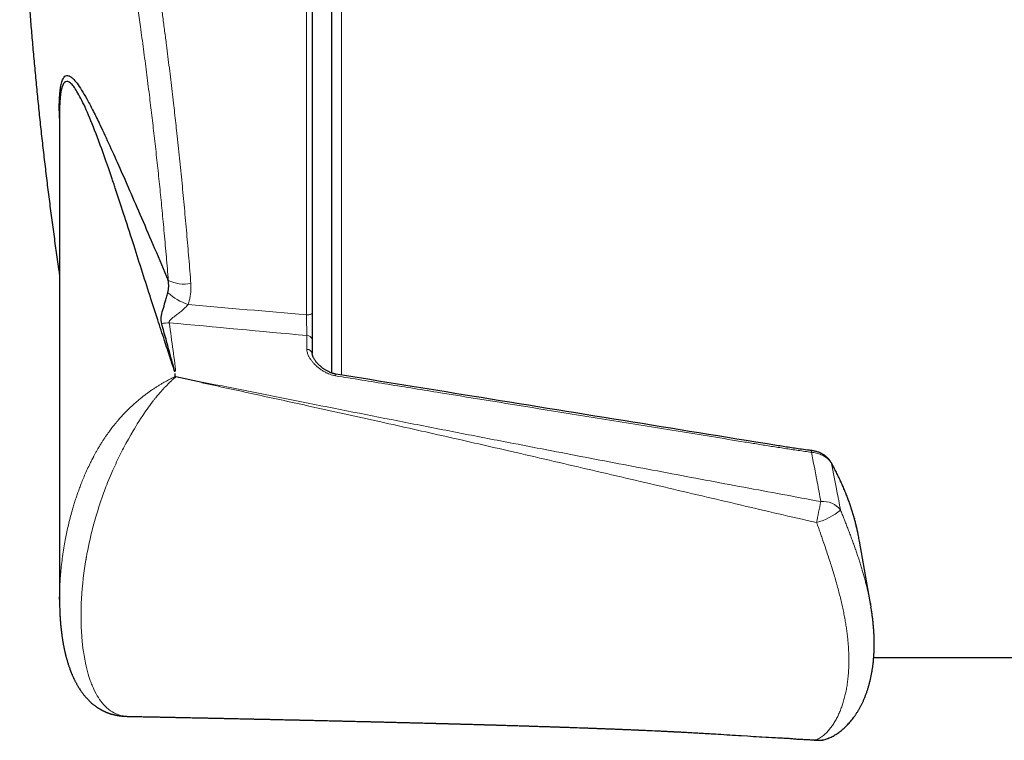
# Model space of a CAD drawing. Header units: millimetres. Extents: x 8 to 1323, y 12 to 708.
# Tile 13 of 44: x 541 to 592, y 331 to 368. Entities that reach past the tile are written whole.
import ezdxf

# ---------------------------------------------------------------- set-up
doc = ezdxf.new("R2010")
doc.units = ezdxf.units.MM

msp = doc.modelspace()

# ---------------------------------------------------------------- linework, layer by layer
at = {"color": 8, "linetype": 'Continuous', "lineweight": 0}
for p, q in [((555.864, 352.978), (555.864, 388.451)), ((557.664, 388.451), (557.664, 349.901)), ((555.89, 351.217), (555.89, 351.925))]:
    msp.add_line(p, q, dxfattribs=at)
at = {"color": 7, "linetype": 'Continuous', "lineweight": 30}
for p, q in [((556.164, 388.151), (556.164, 353.08)), ((557.164, 350.004), (557.164, 387.951)), ((543.235, 363.3), (543.235, 338.414)), ((556.164, 351.713), (556.164, 351.006)), ((556.164, 351.006), (556.164, 351.012)), ((549.157, 349.829), (549.157, 349.975)), ((550.526, 349.527), (549.18, 349.806)), ((584.74, 338.11), (584.164, 341.399)), ((543.235, 338.414), (543.237, 338.563)), ((584.894, 335.451), (780.794, 335.451)), ((546.718, 332.441), (546.721, 332.441)), ((576.811, 331.538), (576.929, 331.531)), ((582.531, 331.3), (582.534, 331.301))]:
    msp.add_line(p, q, dxfattribs=at)
at = {"color": 8, "linetype": 'Continuous', "lineweight": 0, "flags": 128}
for points in [[(556.164, 353.08), (556.161, 353.065), (556.152, 353.051), (556.137, 353.038), (556.116, 353.025), (556.091, 353.013), (556.06, 353.003), (556.026, 352.994), (555.988, 352.987), (555.948, 352.982), (555.907, 352.979), (555.864, 352.978)], [(549.18, 349.806), (549.173, 349.8), (549.164, 349.792), (549.148, 349.778), (549.127, 349.759), (549.101, 349.737), (549.07, 349.709), (549.035, 349.677), (549.01, 349.655), (548.988, 349.634), (548.966, 349.614), (548.899, 349.551), (548.834, 349.489), (548.701, 349.356), (548.64, 349.293), (548.632, 349.285), (548.624, 349.277), (548.616, 349.268), (548.608, 349.26), (548.6, 349.251), (548.592, 349.243), (548.575, 349.224), (548.552, 349.2), (548.524, 349.169), (548.48, 349.121), (548.428, 349.062), (548.367, 348.993), (548.298, 348.913), (548.23, 348.832), (548.156, 348.743), (548.136, 348.718), (548.115, 348.692), (548.094, 348.665), (548.073, 348.638), (548.051, 348.61), (548.028, 348.582), (547.882, 348.39), (547.745, 348.202), (547.615, 348.018), (547.493, 347.839), (547.379, 347.664), (547.294, 347.532), (547.213, 347.403), (547.137, 347.278), (547.065, 347.158), (546.997, 347.043), (546.879, 346.84), (546.758, 346.626), (546.634, 346.401), (546.509, 346.164), (546.459, 346.068), (546.409, 345.971), (546.358, 345.872), (546.308, 345.771), (546.258, 345.668), (546.207, 345.564), (546.157, 345.458), (546.107, 345.351), (545.963, 345.035), (545.826, 344.717), (545.696, 344.399), (545.653, 344.292), (545.611, 344.184), (545.57, 344.077), (545.53, 343.97), (545.49, 343.863), (545.452, 343.756), (545.414, 343.649), (545.331, 343.41), (545.249, 343.164), (545.169, 342.911), (545.091, 342.651), (545.056, 342.532), (545.022, 342.412), (544.989, 342.291), (544.956, 342.168), (544.924, 342.045), (544.899, 341.946), (544.876, 341.855), (544.835, 341.687), (544.794, 341.51), (544.753, 341.323), (544.711, 341.126), (544.675, 340.946), (544.639, 340.758), (544.609, 340.588), (544.605, 340.565), (544.601, 340.542), (544.597, 340.519), (544.593, 340.496), (544.589, 340.473), (544.585, 340.45), (544.55, 340.231), (544.515, 340), (544.482, 339.759), (544.451, 339.507), (544.423, 339.245), (544.398, 338.974), (544.379, 338.727), (544.363, 338.473), (544.35, 338.212), (544.344, 338.037), (544.34, 337.858), (544.338, 337.699), (544.338, 337.681), (544.338, 337.663), (544.338, 337.645), (544.338, 337.627), (544.338, 337.609), (544.338, 337.591), (544.338, 337.573), (544.338, 337.397), (544.341, 337.235), (544.345, 337.087), (544.35, 336.952), (544.356, 336.829), (544.362, 336.72), (544.368, 336.622), (544.373, 336.547), (544.378, 336.481), (544.383, 336.424), (544.387, 336.376), (544.391, 336.337), (544.394, 336.306), (544.396, 336.285), (544.396, 336.276), (544.397, 336.274), (544.397, 336.272), (544.397, 336.272), (544.397, 336.272), (544.397, 336.272), (544.397, 336.272), (544.397, 336.272), (544.397, 336.272), (544.397, 336.272), (544.414, 336.108), (544.434, 335.935), (544.459, 335.752), (544.488, 335.56), (544.523, 335.361), (544.564, 335.154), (544.596, 335.008), (544.63, 334.865), (544.666, 334.73), (544.701, 334.604), (544.737, 334.485), (544.772, 334.375), (544.808, 334.273), (544.83, 334.21), (544.853, 334.15), (544.875, 334.094), (544.896, 334.04), (544.921, 333.981), (544.952, 333.909), (545.028, 333.747), (545.106, 333.597), (545.164, 333.496), (545.223, 333.4), (545.282, 333.31), (545.343, 333.225), (545.405, 333.146), (545.514, 333.018), (545.631, 332.9), (545.758, 332.791), (545.846, 332.726), (545.939, 332.667), (545.964, 332.652), (545.989, 332.638), (546.015, 332.624), (546.041, 332.61), (546.067, 332.598), (546.094, 332.585), (546.226, 332.531), (546.358, 332.49), (546.487, 332.462), (546.613, 332.446), (546.678, 332.442), (546.718, 332.441)], [(582.725, 345.417), (582.732, 345.403), (582.739, 345.377)]]:
    msp.add_lwpolyline(points, dxfattribs=at)
at = {"color": 8, "linetype": 'Continuous', "lineweight": 0}
for centre, radius, start, end in [((549.62, 356.421), 1.865, 243.8925, 280.2981), ((550.604, 356.079), 2.681, 227.1002, 252.7351), ((548.862, 350.865), 1.712, 90.4147, 103.543), ((555.906, 351.662), 0.263, 11.2687, 93.3783), ((555.905, 350.952), 0.265, 12.9023, 93.1977), ((584.273, 345.633), 2.582, 170.9669, 172.8986), ((598.128, 339.633), 16.381, 166.5998, 170.4479), ((582.318, 342.345), 1.091, 36.403, 96.6371), ((581.04, 345.619), 3.398, 285.9505, 309.4033), ((582.151, 332.262), 1.035, 260.1275, 291.5414), ((582.023, 331.276), 0.0598, 213.7511, 261.9909)]:
    msp.add_arc(centre, radius, start, end, dxfattribs=at)
at = {"color": 7, "linetype": 'Continuous', "lineweight": 30}
msp.add_arc((582.087, 332.415), 1.2, 266.5557, 291.8825, dxfattribs=at)
at = {"color": 8, "linetype": 'Continuous', "lineweight": 0}
for centre, major_axis, ratio, start_param, end_param in [((688.628, 361.951), (311.723, -18.806), 0.059895, 4.254464, 4.276046), ((688.54, 361.247), (311.722, -19.521), 0.062137, 4.251619, 4.276728)]:
    msp.add_ellipse(centre, major_axis=major_axis, ratio=ratio, start_param=start_param, end_param=end_param, dxfattribs=at)
for points, knots in [([(543.576, 388.451), (543.576, 388.451), (543.594, 388.453), (543.631, 388.447), (543.685, 388.434), (543.744, 388.409), (543.807, 388.373), (543.873, 388.322), (543.941, 388.258), (544.009, 388.185), (544.075, 388.103), (544.139, 388.014), (544.209, 387.908), (544.284, 387.783), (544.365, 387.638), (544.446, 387.478), (544.529, 387.304), (544.613, 387.116), (544.692, 386.928), (544.766, 386.743), (544.835, 386.564), (544.908, 386.366), (544.985, 386.148), (545.067, 385.908), (545.15, 385.657), (545.23, 385.403), (545.309, 385.147), (545.385, 384.89), (545.467, 384.609), (545.553, 384.3), (545.645, 383.962), (545.737, 383.612), (545.83, 383.25), (545.923, 382.877), (546.023, 382.467), (546.128, 382.018), (546.232, 381.564), (546.327, 381.136), (546.414, 380.738), (546.501, 380.33), (546.585, 379.927), (546.667, 379.529), (546.746, 379.137), (546.835, 378.683), (546.935, 378.165), (547.046, 377.578), (547.156, 376.979), (547.265, 376.369), (547.369, 375.779), (547.466, 375.212), (547.557, 374.67), (547.647, 374.12), (547.737, 373.564), (547.826, 373.001), (547.909, 372.465), (547.987, 371.957), (548.059, 371.478), (548.14, 370.93), (548.23, 370.31), (548.328, 369.616), (548.425, 368.916), (548.52, 368.21), (548.614, 367.5), (548.701, 366.828), (548.78, 366.197), (548.854, 365.605), (548.926, 365.012), (548.996, 364.416), (549.062, 363.849), (549.124, 363.309), (549.181, 362.797), (549.242, 362.242), (549.306, 361.645), (549.374, 361.004), (549.439, 360.364), (549.503, 359.725), (549.565, 359.087), (549.625, 358.447), (549.684, 357.804), (549.742, 357.159), (549.797, 356.517), (549.851, 355.874), (549.903, 355.23), (549.936, 354.801), (549.953, 354.586)], [0, 0, 0, 0, 0.0003268, 0.0103702, 0.0204144, 0.0304578, 0.0421113, 0.0537674, 0.0654236, 0.0770771, 0.0876693, 0.0982626, 0.1088548, 0.1214892, 0.1341304, 0.146775, 0.1594197, 0.172061, 0.1846954, 0.1947921, 0.2048898, 0.2149865, 0.2266979, 0.2384119, 0.250126, 0.2618373, 0.2724797, 0.283123, 0.2937653, 0.3063672, 0.3189757, 0.3315876, 0.3441995, 0.3568081, 0.36941, 0.3845167, 0.3996235, 0.4112988, 0.4229767, 0.4346546, 0.4463298, 0.4569354, 0.467542, 0.4781475, 0.493132, 0.508125, 0.5231207, 0.5381137, 0.5530982, 0.5657916, 0.5784919, 0.5911957, 0.6038994, 0.6165997, 0.6292932, 0.6397932, 0.6502943, 0.6607943, 0.6756175, 0.6904517, 0.7052914, 0.7201311, 0.7349652, 0.7497883, 0.7619549, 0.7741261, 0.7862988, 0.79847, 0.8106366, 0.8210455, 0.8314555, 0.8418645, 0.8548614, 0.8678659, 0.8808742, 0.8938825, 0.906887, 0.9198838, 0.9331436, 0.9464075, 0.9596713, 0.9729311, 0.9864655, 1, 1, 1, 1]), ([(548.799, 354.747), (548.783, 354.944), (548.751, 355.341), (548.7, 355.941), (548.647, 356.545), (548.593, 357.153), (548.538, 357.741), (548.484, 358.306), (548.431, 358.849), (548.376, 359.394), (548.319, 359.94), (548.262, 360.489), (548.202, 361.04), (548.141, 361.59), (548.08, 362.132), (548.019, 362.665), (547.957, 363.188), (547.895, 363.711), (547.828, 364.255), (547.758, 364.819), (547.684, 365.403), (547.608, 365.986), (547.531, 366.568), (547.452, 367.147), (547.378, 367.689), (547.307, 368.194), (547.24, 368.661), (547.172, 369.127), (547.104, 369.59), (547.035, 370.051), (546.963, 370.521), (546.889, 371.002), (546.812, 371.491), (546.734, 371.976), (546.653, 372.477), (546.567, 372.993), (546.477, 373.522), (546.387, 374.045), (546.296, 374.563), (546.204, 375.074), (546.117, 375.548), (546.036, 375.985), (545.96, 376.388), (545.883, 376.785), (545.806, 377.177), (545.729, 377.564), (545.654, 377.933), (545.581, 378.285), (545.511, 378.621), (545.44, 378.951), (545.362, 379.314), (545.275, 379.707), (545.18, 380.126), (545.085, 380.536), (544.99, 380.937), (544.895, 381.327), (544.802, 381.696), (544.713, 382.045), (544.626, 382.375), (544.539, 382.695), (544.453, 383.006), (544.367, 383.308), (544.287, 383.58), (544.212, 383.825), (544.144, 384.045), (544.076, 384.259), (543.999, 384.494), (543.914, 384.745), (543.82, 385.01), (543.728, 385.261), (543.644, 385.477), (543.57, 385.66), (543.504, 385.816), (543.439, 385.963), (543.365, 386.124), (543.283, 386.292), (543.193, 386.464), (543.104, 386.619), (543.022, 386.75), (542.946, 386.859), (542.877, 386.949), (542.809, 387.028), (542.739, 387.099), (542.668, 387.161), (542.595, 387.211), (542.524, 387.246), (542.454, 387.268), (542.385, 387.275), (542.322, 387.269), (542.264, 387.252), (542.212, 387.226), (542.16, 387.191), (542.11, 387.146), (542.06, 387.091), (542.011, 387.025), (541.962, 386.948), (541.914, 386.858), (541.867, 386.758), (541.819, 386.642), (541.772, 386.509), (541.724, 386.358), (541.678, 386.193), (541.634, 386.014), (541.592, 385.822), (541.554, 385.628), (541.521, 385.437), (541.491, 385.249), (541.462, 385.053), (541.435, 384.848), (541.409, 384.634), (541.384, 384.407), (541.361, 384.166), (541.338, 383.911), (541.317, 383.646), (541.297, 383.361), (541.278, 383.054), (541.26, 382.723), (541.244, 382.381), (541.231, 382.027), (541.22, 381.662), (541.211, 381.308), (541.205, 380.969), (541.2, 380.646), (541.198, 380.315), (541.196, 379.978), (541.196, 379.633), (541.198, 379.274), (541.201, 378.901), (541.206, 378.512), (541.212, 378.116), (541.221, 377.697), (541.232, 377.253), (541.246, 376.784), (541.261, 376.306), (541.277, 375.859), (541.289, 375.567), (541.295, 375.441)], [0, 0, 0, 0, 0.008436, 0.01692, 0.025404, 0.033908, 0.042412, 0.04992, 0.057431, 0.064941, 0.07245, 0.080015, 0.087582, 0.095149, 0.102714, 0.10991, 0.117107, 0.124315, 0.131524, 0.139628, 0.147733, 0.155837, 0.163981, 0.172125, 0.180268, 0.186939, 0.19361, 0.200281, 0.206973, 0.213666, 0.220358, 0.22762, 0.234881, 0.242154, 0.249428, 0.257604, 0.265782, 0.273958, 0.282174, 0.290391, 0.298607, 0.305337, 0.312068, 0.318798, 0.32555, 0.332303, 0.339055, 0.345182, 0.351309, 0.357444, 0.363578, 0.37182, 0.380063, 0.388305, 0.396587, 0.40487, 0.413152, 0.420758, 0.428365, 0.435972, 0.443609, 0.451248, 0.458886, 0.465028, 0.47117, 0.477319, 0.483469, 0.492094, 0.500719, 0.509364, 0.51801, 0.524269, 0.530529, 0.536796, 0.543064, 0.552046, 0.561029, 0.570036, 0.579042, 0.586347, 0.593652, 0.60097, 0.608288, 0.616518, 0.624749, 0.632978, 0.641249, 0.649522, 0.657793, 0.664574, 0.671357, 0.678138, 0.684943, 0.691749, 0.698553, 0.705777, 0.713, 0.720236, 0.727472, 0.73561, 0.743749, 0.751887, 0.760066, 0.768246, 0.776425, 0.783131, 0.789838, 0.796545, 0.803274, 0.810004, 0.816733, 0.823871, 0.83101, 0.838161, 0.845312, 0.853353, 0.861396, 0.869437, 0.877519, 0.885602, 0.893683, 0.900308, 0.906934, 0.913559, 0.920207, 0.926855, 0.933502, 0.94059, 0.947678, 0.954778, 0.961878, 0.969862, 0.977846, 0.985829, 0.993851, 1, 1, 1, 1]), ([(549.953, 354.586), (549.957, 354.517), (549.964, 354.379), (549.955, 354.171), (549.93, 353.962), (549.893, 353.783), (549.851, 353.636), (549.822, 353.558), (549.808, 353.518)], [0, 0, 0, 0, 0.190135, 0.380256, 0.575105, 0.769936, 0.884812, 1, 1, 1, 1]), ([(549.808, 353.518), (549.787, 353.492), (549.744, 353.438), (549.671, 353.361), (549.593, 353.285), (549.511, 353.21), (549.424, 353.137), (549.334, 353.066), (549.242, 352.996), (549.141, 352.92), (549.052, 352.853), (548.977, 352.793), (548.932, 352.752), (548.898, 352.717), (548.875, 352.69), (548.858, 352.662), (548.847, 352.637), (548.843, 352.613), (548.844, 352.594), (548.848, 352.582), (548.85, 352.577)], [0, 0, 0, 0, 0.072785, 0.146344, 0.221792, 0.2977, 0.377279, 0.457176, 0.537907, 0.618884, 0.72532, 0.779037, 0.83305, 0.863323, 0.893845, 0.91952, 0.945749, 0.965344, 0.985492, 1, 1, 1, 1]), ([(555.89, 351.925), (555.89, 351.953), (555.889, 352.002), (555.887, 352.079), (555.886, 352.151), (555.884, 352.228), (555.882, 352.308), (555.88, 352.389), (555.878, 352.472), (555.876, 352.557), (555.874, 352.643), (555.871, 352.728), (555.869, 352.812), (555.866, 352.896), (555.865, 352.951), (555.864, 352.978)], [0, 0, 0, 0, 0.102281, 0.175579, 0.249394, 0.324833, 0.400831, 0.474375, 0.548433, 0.624105, 0.700332, 0.77393, 0.848036, 0.923742, 1, 1, 1, 1]), ([(548.85, 352.577), (548.915, 352.105), (549.01, 351.415), (549.116, 350.633), (549.162, 350.279), (549.171, 350.143), (549.174, 350.098)], [0, 0, 0, 0, 0.571754, 0.834223, 0.945919, 1, 1, 1, 1]), ([(557.357, 349.863), (557.326, 349.869), (557.25, 349.883), (557.131, 349.917), (557.003, 349.965), (556.868, 350.027), (556.727, 350.105), (556.584, 350.2), (556.451, 350.303), (556.332, 350.41), (556.224, 350.521), (556.129, 350.635), (556.047, 350.752), (555.985, 350.861), (555.942, 350.959), (555.913, 351.044), (555.894, 351.131), (555.891, 351.189), (555.89, 351.217)], [0, 0, 0, 0, 0.03825, 0.094634, 0.151238, 0.207735, 0.283617, 0.359817, 0.436127, 0.51216, 0.584668, 0.6574, 0.730063, 0.802476, 0.85182, 0.901337, 0.950771, 1, 1, 1, 1]), ([(543.237, 338.563), (543.238, 338.643), (543.24, 338.854), (543.254, 339.2), (543.279, 339.599), (543.314, 340.003), (543.36, 340.416), (543.418, 340.839), (543.484, 341.242), (543.554, 341.621), (543.627, 341.973), (543.709, 342.327), (543.799, 342.681), (543.885, 342.994), (543.967, 343.266), (544.039, 343.497), (544.116, 343.727), (544.196, 343.957), (544.281, 344.186), (544.377, 344.433), (544.488, 344.703), (544.618, 345.001), (544.749, 345.282), (544.846, 345.477), (544.899, 345.58), (544.918, 345.617), (544.937, 345.655), (544.957, 345.691), (544.991, 345.757), (545.045, 345.856), (545.12, 345.991), (545.204, 346.137), (545.296, 346.292), (545.388, 346.441), (545.455, 346.545), (545.492, 346.601), (545.505, 346.621), (545.519, 346.642), (545.533, 346.664), (545.573, 346.723), (545.637, 346.817), (545.723, 346.939), (545.804, 347.051), (545.879, 347.152), (545.948, 347.241), (546.01, 347.32), (546.069, 347.393), (546.122, 347.458), (546.165, 347.509), (546.193, 347.543), (546.211, 347.563), (546.222, 347.577), (546.229, 347.585), (546.231, 347.587), (546.232, 347.589), (546.232, 347.589), (546.233, 347.589), (546.233, 347.589), (546.233, 347.589), (546.233, 347.589), (546.282, 347.647), (546.38, 347.759), (546.528, 347.919), (546.671, 348.067), (546.81, 348.204), (546.944, 348.331), (547.086, 348.46), (547.234, 348.588), (547.383, 348.711), (547.483, 348.79), (547.536, 348.832), (547.552, 348.844), (547.568, 348.856), (547.584, 348.868), (547.6, 348.88), (547.66, 348.926), (547.764, 349.002), (547.911, 349.106), (548.055, 349.203), (548.195, 349.294), (548.335, 349.381), (548.504, 349.482), (548.703, 349.595), (548.93, 349.716), (549.081, 349.791), (549.157, 349.829)], [0, 0, 0, 0, 0.022377, 0.058756, 0.094676, 0.129921, 0.165808, 0.202253, 0.238803, 0.26798, 0.297175, 0.326156, 0.354808, 0.383147, 0.401543, 0.419828, 0.438001, 0.456055, 0.473989, 0.491782, 0.513948, 0.53713, 0.561206, 0.579507, 0.582417, 0.585337, 0.588265, 0.591203, 0.593883, 0.603621, 0.614428, 0.625808, 0.638077, 0.651184, 0.661384, 0.663025, 0.664676, 0.666337, 0.668008, 0.669944, 0.680798, 0.690715, 0.70002, 0.708407, 0.71591, 0.722555, 0.728367, 0.734486, 0.739361, 0.741555, 0.743369, 0.744652, 0.745124, 0.745314, 0.745394, 0.745429, 0.745444, 0.74545, 0.745453, 0.745455, 0.745456, 0.760609, 0.774968, 0.788583, 0.801497, 0.813746, 0.82536, 0.839762, 0.853155, 0.864132, 0.865514, 0.866884, 0.868241, 0.869585, 0.870917, 0.872237, 0.884935, 0.897258, 0.909219, 0.920829, 0.932096, 0.943816, 0.962548, 0.981123, 1, 1, 1, 1]), ([(549.157, 349.829), (549.158, 349.826), (549.158, 349.821), (549.163, 349.814), (549.17, 349.808), (549.176, 349.807), (549.18, 349.806)], [0, 0, 0, 0, 0.283799, 0.523951, 0.750907, 1, 1, 1, 1]), ([(557.378, 349.946), (557.378, 349.947), (557.377, 349.95), (557.373, 349.937), (557.367, 349.91), (557.36, 349.879), (557.357, 349.863)], [0, 0, 0, 0, 0.082521, 0.388347, 0.694174, 1, 1, 1, 1]), ([(581.71, 345.952), (581.482, 345.983), (581.026, 346.044), (580.343, 346.147), (579.661, 346.254), (578.98, 346.364), (577.391, 346.623), (573.76, 347.209), (568.568, 348.05), (563.616, 348.851), (560.04, 349.43), (558.251, 349.719), (557.357, 349.863)], [0, 0, 0, 0, 0.027975, 0.055952, 0.083933, 0.111917, 0.139897, 0.279708, 0.559328, 0.779664, 0.889832, 1, 1, 1, 1]), ([(581.973, 342.351), (581.322, 342.502), (580.018, 342.803), (578.065, 343.259), (576.112, 343.716), (574.16, 344.175), (572.208, 344.633), (570.256, 345.09), (568.304, 345.544), (565.89, 346.101), (563.013, 346.758), (559.535, 347.538), (556.269, 348.259), (553.217, 348.924), (551.416, 349.313), (550.516, 349.507)], [0, 0, 0, 0, 0.062094, 0.12419, 0.18629, 0.24839, 0.310502, 0.372615, 0.43473, 0.496847, 0.603063, 0.709281, 0.828569, 0.914284, 1, 1, 1, 1]), ([(550.533, 349.545), (552.339, 349.184), (555.893, 348.474), (560.324, 347.6), (563.824, 346.915), (566.885, 346.32), (570.382, 345.647), (574.317, 344.899), (578.253, 344.159), (580.879, 343.672), (582.192, 343.429)], [0, 0, 0, 0, 0.171391, 0.337339, 0.420314, 0.503288, 0.627464, 0.751639, 0.87582, 1, 1, 1, 1]), ([(582.192, 343.429), (582.129, 343.759), (581.969, 344.6), (581.808, 345.442), (581.71, 345.952)], [0, 0, 0, 0, 0.392821, 1, 1, 1, 1]), ([(582.739, 345.377), (582.72, 345.407), (582.684, 345.468), (582.611, 345.553), (582.528, 345.632), (582.433, 345.705), (582.328, 345.77), (582.213, 345.826), (582.091, 345.874), (581.961, 345.912), (581.833, 345.939), (581.749, 345.948), (581.71, 345.952)], [0, 0, 0, 0, 0.10096, 0.202251, 0.30322, 0.403622, 0.504336, 0.604746, 0.70735, 0.810277, 0.912882, 1, 1, 1, 1]), ([(582.739, 345.377), (582.828, 344.914), (582.981, 344.119), (583.133, 343.324), (583.197, 342.993)], [0, 0, 0, 0, 0.583182, 1, 1, 1, 1]), ([(583.909, 342.552), (583.875, 342.67), (583.806, 342.907), (583.688, 343.262), (583.559, 343.616), (583.418, 343.97), (583.265, 344.323), (583.1, 344.676), (582.926, 345.027), (582.801, 345.261), (582.739, 345.377)], [0, 0, 0, 0, 0.124272, 0.248544, 0.373123, 0.497703, 0.623149, 0.748595, 0.874297, 1, 1, 1, 1]), ([(583.197, 342.993), (583.226, 342.92), (583.285, 342.774), (583.371, 342.555), (583.457, 342.338), (583.544, 342.115), (583.632, 341.886), (583.72, 341.652), (583.806, 341.42), (583.89, 341.187), (583.971, 340.956), (584.05, 340.726), (584.126, 340.497), (584.2, 340.268), (584.271, 340.038), (584.34, 339.808), (584.405, 339.58), (584.466, 339.353), (584.524, 339.127), (584.578, 338.902), (584.628, 338.68), (584.678, 338.447), (584.706, 338.291), (584.721, 338.208)], [0, 0, 0, 0, 0.042866, 0.085763, 0.128752, 0.17177, 0.218752, 0.265733, 0.312849, 0.359965, 0.407456, 0.454948, 0.502551, 0.550155, 0.599013, 0.647871, 0.696832, 0.745794, 0.795055, 0.844316, 0.893673, 0.94303, 1, 1, 1, 1]), ([(581.973, 331.243), (582.007, 331.259), (582.074, 331.292), (582.173, 331.352), (582.271, 331.421), (582.366, 331.5), (582.46, 331.587), (582.568, 331.7), (582.687, 331.844), (582.816, 332.025), (582.938, 332.223), (583.049, 332.432), (583.148, 332.649), (583.238, 332.874), (583.319, 333.11), (583.391, 333.359), (583.454, 333.618), (583.508, 333.887), (583.552, 334.167), (583.587, 334.472), (583.612, 334.801), (583.625, 335.156), (583.623, 335.521), (583.609, 335.857), (583.588, 336.158), (583.563, 336.422), (583.532, 336.691), (583.494, 336.965), (583.451, 337.242), (583.4, 337.527), (583.343, 337.819), (583.279, 338.118), (583.208, 338.422), (583.132, 338.73), (583.049, 339.042), (582.961, 339.36), (582.866, 339.685), (582.765, 340.016), (582.66, 340.351), (582.549, 340.692), (582.434, 341.036), (582.328, 341.347), (582.231, 341.624), (582.147, 341.865), (582.061, 342.107), (582.003, 342.27), (581.973, 342.351)], [0, 0, 0, 0, 0.017859, 0.035723, 0.053583, 0.071594, 0.08961, 0.107621, 0.135283, 0.162945, 0.190795, 0.218645, 0.244441, 0.270238, 0.296335, 0.322447, 0.34856, 0.374658, 0.401067, 0.427476, 0.457776, 0.488075, 0.518552, 0.549029, 0.569721, 0.590416, 0.611108, 0.63193, 0.652756, 0.673579, 0.695158, 0.716741, 0.738319, 0.760062, 0.781808, 0.80355, 0.825861, 0.848179, 0.87049, 0.893037, 0.915591, 0.938137, 0.953581, 0.969025, 0.984512, 1, 1, 1, 1]), ([(584.099, 341.742), (584.084, 341.813), (584.051, 341.976), (583.988, 342.245), (583.936, 342.446), (583.909, 342.552)], [0, 0, 0, 0, 0.266186, 0.611654, 1, 1, 1, 1]), ([(576.929, 331.531), (577.675, 331.485), (579.355, 331.38), (581.037, 331.292), (581.973, 331.243)], [0, 0, 0, 0, 0.443604, 1, 1, 1, 1])]:
    msp.add_open_spline(points, degree=3, knots=knots, dxfattribs=at)
at = {"color": 7, "linetype": 'Continuous', "lineweight": 30}
for points, knots in [([(541.334, 374.559), (541.335, 374.528), (541.351, 374.177), (541.386, 373.506), (541.439, 372.546), (541.496, 371.587), (541.559, 370.627), (541.626, 369.668), (541.697, 368.709), (541.774, 367.751), (541.854, 366.793), (541.94, 365.835), (542.03, 364.877), (542.125, 363.921), (542.225, 362.964), (542.329, 362.008), (542.437, 361.053), (542.551, 360.098), (542.669, 359.143), (542.792, 358.189), (542.919, 357.236), (543.051, 356.283), (543.156, 355.542), (543.219, 355.119), (543.235, 355.013)], [0, 0, 0, 0, 0.004712, 0.053645, 0.10258, 0.151516, 0.200454, 0.249392, 0.298332, 0.347274, 0.396216, 0.44516, 0.494105, 0.543051, 0.591998, 0.640946, 0.689896, 0.738846, 0.787798, 0.83675, 0.885704, 0.934658, 0.983614, 1, 1, 1, 1]), ([(543.235, 363.042), (543.23, 363.183), (543.209, 363.772), (543.258, 364.495), (543.359, 364.969), (543.47, 365.156), (543.56, 365.226), (543.666, 365.235), (543.786, 365.185), (543.94, 365.061), (544.132, 364.838), (544.369, 364.487), (544.635, 364.03), (544.932, 363.466), (545.451, 362.41), (546.257, 360.648), (547.428, 357.954), (548.332, 355.839), (548.799, 354.747)], [0, 0, 0, 0, 0.01705, 0.07078, 0.127434, 0.151889, 0.177661, 0.204927, 0.233833, 0.264505, 0.308274, 0.354585, 0.403632, 0.455578, 0.510562, 0.663383, 0.826105, 1, 1, 1, 1]), ([(549.138, 350.068), (549.058, 350.305), (548.877, 350.843), (548.585, 351.733), (548.239, 352.795), (547.844, 354.017), (547.421, 355.335), (546.971, 356.748), (546.531, 358.113), (546.212, 359.087), (546.025, 359.646), (545.948, 359.877), (545.874, 360.096), (545.803, 360.304), (545.736, 360.5), (545.672, 360.684), (545.434, 361.363), (545.048, 362.414), (544.554, 363.613), (544.138, 364.43), (543.803, 364.888), (543.541, 364.971), (543.36, 364.714), (543.28, 364.291), (543.252, 363.927), (543.242, 363.744), (543.238, 363.546), (543.234, 363.405), (543.236, 363.313), (543.236, 363.3)], [0, 0, 0, 0, 0.029362, 0.066642, 0.111834, 0.164943, 0.225994, 0.288043, 0.359445, 0.421099, 0.4336, 0.445609, 0.457126, 0.468149, 0.478679, 0.488715, 0.498256, 0.590769, 0.673158, 0.746086, 0.810292, 0.867061, 0.917295, 0.961165, 0.971129, 0.9807, 0.989841, 0.998559, 1, 1, 1, 1]), ([(548.779, 354.115), (548.799, 354.219), (548.838, 354.429), (548.812, 354.64), (548.799, 354.746)], [0, 0, 0, 0, 0.500072, 1, 1, 1, 1]), ([(548.461, 352.53), (548.447, 352.638), (548.419, 352.857), (548.518, 353.228), (548.621, 353.572), (548.712, 353.874), (548.756, 354.034), (548.779, 354.115)], [0, 0, 0, 0, 0.240731, 0.487299, 0.738219, 0.866881, 1, 1, 1, 1]), ([(556.164, 353.08), (556.164, 353.045), (556.164, 352.976), (556.164, 352.869), (556.164, 352.759), (556.164, 352.648), (556.164, 352.538), (556.164, 352.428), (556.164, 352.319), (556.164, 352.213), (556.164, 352.11), (556.164, 352.011), (556.164, 351.916), (556.164, 351.814), (556.164, 351.75), (556.164, 351.713)], [0, 0, 0, 0, 0.073776, 0.147553, 0.223469, 0.299385, 0.373162, 0.44694, 0.52287, 0.5988, 0.672414, 0.746028, 0.8218, 0.897572, 1, 1, 1, 1]), ([(549.138, 350.068), (549.031, 350.463), (548.808, 351.292), (548.58, 352.104), (548.461, 352.53)], [0, 0, 0, 0, 0.4765019, 1, 1, 1, 1]), ([(557.379, 349.948), (557.376, 349.949), (557.355, 349.952), (557.316, 349.96), (557.261, 349.973), (557.205, 349.99), (557.146, 350.01), (557.085, 350.034), (557.022, 350.063), (556.958, 350.095), (556.893, 350.131), (556.827, 350.171), (556.76, 350.215), (556.695, 350.262), (556.63, 350.313), (556.567, 350.368), (556.505, 350.425), (556.448, 350.483), (556.395, 350.54), (556.349, 350.596), (556.308, 350.651), (556.273, 350.705), (556.242, 350.758), (556.22, 350.801), (556.205, 350.836), (556.195, 350.859), (556.185, 350.887), (556.176, 350.922), (556.168, 350.965), (556.165, 350.995), (556.164, 351.01), (556.164, 351.012)], [0, 0, 0, 0, 0.00395, 0.03024, 0.056009, 0.084091, 0.114174, 0.146466, 0.180721, 0.21693, 0.255115, 0.295228, 0.337322, 0.381305, 0.426078, 0.472381, 0.520462, 0.568536, 0.614289, 0.658578, 0.701546, 0.743363, 0.784234, 0.824404, 0.846374, 0.865205, 0.883664, 0.919764, 0.957111, 0.996633, 1, 1, 1, 1]), ([(581.722, 346.037), (581.683, 346.042), (581.511, 346.064), (581.219, 346.104), (580.856, 346.154), (580.511, 346.206), (580.172, 346.26), (574.774, 347.136), (567.177, 348.364), (559.693, 349.574), (557.379, 349.948)], [0, 0, 0, 0, 0.004763, 0.021164, 0.035838, 0.049277, 0.0636, 0.077568, 0.714703, 1, 1, 1, 1]), ([(582.724, 345.417), (582.723, 345.419), (582.712, 345.441), (582.687, 345.48), (582.65, 345.534), (582.608, 345.587), (582.562, 345.637), (582.512, 345.686), (582.459, 345.732), (582.403, 345.776), (582.343, 345.816), (582.281, 345.854), (582.217, 345.888), (582.15, 345.92), (582.08, 345.949), (582.008, 345.974), (581.934, 345.996), (581.859, 346.014), (581.788, 346.029), (581.742, 346.035), (581.722, 346.038)], [0, 0, 0, 0, 0.007919, 0.064328, 0.121526, 0.179419, 0.237873, 0.296734, 0.355834, 0.414987, 0.474043, 0.532869, 0.591342, 0.650691, 0.710446, 0.770548, 0.830931, 0.891522, 0.952243, 1, 1, 1, 1]), ([(583.906, 342.564), (583.902, 342.579), (583.878, 342.666), (583.83, 342.826), (583.762, 343.044), (583.689, 343.262), (583.611, 343.481), (583.528, 343.701), (583.44, 343.922), (583.347, 344.143), (583.25, 344.365), (583.147, 344.588), (583.038, 344.814), (582.924, 345.041), (582.819, 345.243), (582.752, 345.368), (582.726, 345.416)], [0, 0, 0, 0, 0.015277, 0.09037, 0.165789, 0.241566, 0.317732, 0.39432, 0.471361, 0.548887, 0.626932, 0.705537, 0.784796, 0.866252, 0.948297, 1, 1, 1, 1]), ([(583.905, 342.564), (583.906, 342.562), (583.908, 342.558), (583.909, 342.553), (583.909, 342.552)], [0, 0, 0, 0, 0.55888, 1, 1, 1, 1]), ([(584.099, 341.745), (584.097, 341.753), (584.082, 341.829), (584.051, 341.971), (584.005, 342.173), (583.957, 342.37), (583.923, 342.501), (583.906, 342.563)], [0, 0, 0, 0, 0.031324, 0.280015, 0.527896, 0.774678, 1, 1, 1, 1]), ([(584.164, 341.399), (584.164, 341.401), (584.149, 341.493), (584.127, 341.608), (584.103, 341.721), (584.099, 341.742)], [0, 0, 0, 0, 0.0201268, 0.8167159, 1, 1, 1, 1]), ([(543.236, 338.563), (543.236, 338.542), (543.235, 338.497), (543.235, 338.427), (543.235, 338.354), (543.236, 338.282), (543.237, 338.19), (543.239, 338.083), (543.242, 337.959), (543.245, 337.849), (543.249, 337.751), (543.254, 337.663), (543.258, 337.577), (543.263, 337.494), (543.268, 337.415), (543.274, 337.335), (543.28, 337.253), (543.288, 337.166), (543.296, 337.076), (543.305, 336.981), (543.316, 336.882), (543.327, 336.785), (543.338, 336.693), (543.349, 336.613), (543.359, 336.542), (543.368, 336.478), (543.378, 336.413), (543.388, 336.347), (543.399, 336.282), (543.409, 336.222), (543.419, 336.167), (543.429, 336.11), (543.441, 336.048), (543.454, 335.984), (543.466, 335.925), (543.477, 335.872), (543.488, 335.819), (543.501, 335.762), (543.515, 335.703), (543.528, 335.646), (543.541, 335.595), (543.553, 335.547), (543.565, 335.5), (543.579, 335.449), (543.596, 335.385), (543.615, 335.316), (543.637, 335.242), (543.66, 335.169), (543.682, 335.097), (543.704, 335.03), (543.728, 334.96), (543.754, 334.887), (543.778, 334.822), (543.795, 334.776), (543.807, 334.744), (543.818, 334.717), (543.829, 334.689), (543.846, 334.647), (543.866, 334.598), (543.888, 334.547), (543.912, 334.492), (543.935, 334.441), (543.956, 334.396), (543.977, 334.352), (544, 334.305), (544.025, 334.254), (544.053, 334.2), (544.081, 334.148), (544.109, 334.096), (544.141, 334.041), (544.175, 333.981), (544.231, 333.889), (544.309, 333.77), (544.408, 333.63), (544.509, 333.501), (544.599, 333.396), (544.677, 333.313), (544.741, 333.247), (544.807, 333.184), (544.88, 333.117), (544.948, 333.06), (545.01, 333.011), (545.056, 332.975), (545.101, 332.943), (545.142, 332.914), (545.179, 332.889), (545.216, 332.865), (545.254, 332.841), (545.292, 332.818), (545.329, 332.796), (545.366, 332.776), (545.4, 332.757), (545.429, 332.742), (545.456, 332.728), (545.483, 332.715), (545.513, 332.7), (545.548, 332.684), (545.583, 332.669), (545.615, 332.655), (545.641, 332.644), (545.665, 332.635), (545.691, 332.625), (545.722, 332.613), (545.758, 332.6), (545.794, 332.588), (545.826, 332.577), (545.856, 332.568), (545.885, 332.56), (545.918, 332.55), (545.954, 332.54), (545.989, 332.531), (546.023, 332.523), (546.059, 332.515), (546.1, 332.506), (546.15, 332.496), (546.205, 332.486), (546.257, 332.478), (546.304, 332.472), (546.345, 332.466), (546.384, 332.462), (546.423, 332.458), (546.464, 332.454), (546.511, 332.45), (546.565, 332.446), (546.625, 332.443), (546.677, 332.441), (546.708, 332.441), (546.718, 332.441)], [0, 0, 0, 0, 0.006904, 0.015381, 0.023852, 0.032372, 0.040943, 0.056588, 0.071624, 0.085981, 0.096386, 0.106399, 0.116629, 0.126868, 0.136365, 0.145596, 0.155705, 0.166367, 0.177376, 0.189013, 0.201555, 0.214122, 0.225322, 0.236405, 0.244235, 0.252381, 0.260763, 0.269233, 0.277765, 0.285591, 0.292321, 0.299288, 0.30787, 0.316668, 0.324349, 0.331236, 0.337887, 0.345363, 0.353913, 0.361444, 0.368169, 0.374506, 0.380882, 0.387569, 0.395374, 0.406922, 0.41603, 0.42575, 0.437386, 0.446349, 0.454285, 0.466516, 0.47684, 0.482173, 0.487026, 0.491439, 0.495763, 0.500668, 0.507255, 0.515615, 0.523852, 0.531251, 0.53802, 0.54431, 0.550601, 0.559182, 0.567615, 0.575382, 0.583112, 0.591677, 0.601243, 0.611253, 0.63575, 0.659021, 0.681158, 0.702266, 0.71504, 0.72745, 0.739509, 0.752012, 0.767475, 0.775445, 0.783418, 0.791115, 0.797661, 0.803405, 0.809121, 0.815549, 0.820882, 0.826949, 0.832647, 0.837752, 0.842101, 0.845902, 0.84963, 0.853945, 0.859072, 0.864497, 0.868908, 0.872497, 0.875745, 0.878893, 0.883054, 0.888188, 0.892899, 0.897521, 0.901126, 0.904856, 0.909111, 0.913828, 0.918261, 0.922542, 0.926445, 0.931265, 0.937273, 0.944382, 0.950632, 0.955629, 0.960156, 0.9644, 0.968436, 0.972727, 0.977723, 0.983462, 0.98999, 0.996793, 1, 1, 1, 1]), ([(584.721, 338.208), (584.731, 338.157), (584.743, 338.096), (584.752, 338.038), (584.753, 338.029)], [0, 0, 0, 0, 0.8524322, 1, 1, 1, 1]), ([(582.531, 331.3), (582.535, 331.302), (582.549, 331.307), (582.573, 331.317), (582.596, 331.327), (582.645, 331.349), (582.719, 331.383), (582.816, 331.434), (582.913, 331.489), (583.008, 331.549), (583.102, 331.613), (583.195, 331.682), (583.287, 331.756), (583.377, 331.834), (583.465, 331.916), (583.553, 332.004), (583.638, 332.096), (583.722, 332.193), (583.804, 332.295), (583.884, 332.402), (583.963, 332.513), (584.039, 332.629), (584.112, 332.75), (584.184, 332.875), (584.252, 333.004), (584.317, 333.137), (584.38, 333.274), (584.439, 333.414), (584.495, 333.558), (584.548, 333.706), (584.598, 333.857), (584.644, 334.012), (584.687, 334.171), (584.727, 334.333), (584.763, 334.498), (584.795, 334.665), (584.824, 334.835), (584.849, 335.008), (584.87, 335.185), (584.888, 335.366), (584.902, 335.548), (584.913, 335.732), (584.919, 335.918), (584.922, 336.105), (584.921, 336.294), (584.916, 336.486), (584.907, 336.681), (584.895, 336.877), (584.879, 337.075), (584.859, 337.274), (584.836, 337.475), (584.809, 337.678), (584.782, 337.862), (584.762, 337.978), (584.754, 338.026)], [0, 0, 0, 0, 0.002079, 0.006266, 0.009905, 0.01345, 0.029381, 0.045365, 0.061546, 0.077943, 0.094576, 0.111462, 0.128617, 0.146055, 0.16379, 0.181831, 0.200185, 0.218868, 0.237844, 0.257206, 0.276921, 0.296954, 0.317264, 0.337806, 0.358534, 0.379403, 0.400369, 0.421336, 0.442783, 0.464303, 0.48596, 0.507759, 0.529702, 0.551793, 0.574036, 0.596446, 0.618177, 0.640814, 0.663557, 0.686365, 0.7092, 0.732012, 0.754763, 0.777418, 0.799923, 0.822984, 0.845951, 0.868921, 0.891898, 0.914886, 0.937891, 0.960919, 0.984015, 1, 1, 1, 1]), ([(546.721, 332.44), (546.728, 332.44), (546.768, 332.439), (546.837, 332.438), (546.953, 332.436), (547.086, 332.433), (547.236, 332.43), (547.378, 332.427), (547.509, 332.424), (547.618, 332.422), (547.705, 332.42), (547.772, 332.419), (547.833, 332.418), (547.888, 332.417), (547.942, 332.416), (548.002, 332.414), (548.074, 332.413), (548.164, 332.411), (548.271, 332.409), (548.388, 332.406), (548.51, 332.404), (548.628, 332.402), (548.743, 332.399), (548.854, 332.397), (548.964, 332.395), (549.074, 332.392), (549.179, 332.39), (549.273, 332.388), (549.35, 332.387), (549.409, 332.385), (549.454, 332.385), (549.498, 332.384), (549.55, 332.383), (549.615, 332.381), (549.694, 332.38), (549.803, 332.377), (549.936, 332.374), (550.087, 332.371), (550.235, 332.368), (550.359, 332.366), (550.457, 332.364), (550.526, 332.362), (550.585, 332.361), (550.633, 332.36), (550.681, 332.359), (550.739, 332.358), (550.813, 332.356), (550.904, 332.354), (551.01, 332.352), (551.132, 332.349), (551.295, 332.346), (551.491, 332.342), (551.712, 332.337), (551.918, 332.333), (552.109, 332.329), (552.285, 332.325), (552.455, 332.321), (552.616, 332.318), (552.764, 332.314), (552.891, 332.312), (552.998, 332.309), (553.085, 332.307), (553.161, 332.306), (553.22, 332.304), (553.266, 332.303), (553.305, 332.303), (553.353, 332.302), (553.414, 332.3), (553.487, 332.299), (553.568, 332.297), (553.655, 332.295), (553.749, 332.293), (553.845, 332.291), (553.938, 332.289), (554.07, 332.286), (554.236, 332.282), (554.427, 332.278), (554.6, 332.274), (554.757, 332.27), (554.904, 332.267), (555.038, 332.264), (555.157, 332.261), (555.25, 332.259), (555.32, 332.258), (555.37, 332.257), (555.413, 332.256), (555.454, 332.255), (555.499, 332.254), (555.556, 332.252), (555.626, 332.251), (555.711, 332.249), (555.81, 332.247), (555.924, 332.244), (556.047, 332.241), (556.173, 332.238), (556.295, 332.236), (556.423, 332.233), (556.558, 332.229), (556.696, 332.226), (556.823, 332.223), (557.011, 332.219), (557.178, 332.215), (557.327, 332.212), (557.386, 332.21), (557.437, 332.209), (557.475, 332.208), (557.505, 332.207), (557.535, 332.207), (557.574, 332.206), (557.626, 332.205), (557.69, 332.203), (557.766, 332.201), (557.881, 332.199), (558.028, 332.195), (558.199, 332.191), (558.361, 332.187), (558.513, 332.183), (558.653, 332.18), (558.784, 332.177), (558.897, 332.174), (558.995, 332.172), (559.081, 332.17), (559.168, 332.168), (559.253, 332.165), (559.332, 332.164), (559.4, 332.162), (559.455, 332.161), (559.503, 332.159), (559.553, 332.158), (559.615, 332.157), (559.687, 332.155), (559.77, 332.153), (559.86, 332.151), (559.984, 332.147), (560.132, 332.144), (560.299, 332.14), (560.451, 332.136), (560.596, 332.132), (560.745, 332.128), (560.864, 332.125), (560.945, 332.123), (560.982, 332.122), (561.007, 332.122), (561.025, 332.121), (561.05, 332.121), (561.092, 332.12), (561.152, 332.118), (561.224, 332.116), (561.307, 332.114), (561.404, 332.112), (561.523, 332.109), (561.666, 332.105), (561.832, 332.101), (561.966, 332.097), (562.067, 332.094), (562.13, 332.093), (562.194, 332.091), (562.26, 332.089), (562.325, 332.088), (562.385, 332.086), (562.434, 332.085), (562.469, 332.084), (562.495, 332.083), (562.521, 332.082), (562.552, 332.082), (562.589, 332.081), (562.635, 332.079), (562.692, 332.078), (562.756, 332.076), (562.821, 332.074), (562.891, 332.073), (562.963, 332.071), (563.035, 332.069), (563.099, 332.067), (563.159, 332.065), (563.221, 332.064), (563.289, 332.062), (563.366, 332.06), (563.451, 332.057), (563.542, 332.055), (563.625, 332.053), (563.694, 332.051), (563.744, 332.049), (563.782, 332.048), (563.811, 332.047), (563.842, 332.047), (563.885, 332.045), (563.948, 332.044), (564.025, 332.042), (564.11, 332.039), (564.223, 332.036), (564.357, 332.032), (564.484, 332.029), (564.579, 332.026), (564.645, 332.024), (564.711, 332.022), (564.777, 332.02), (564.843, 332.019), (564.909, 332.017), (564.972, 332.015), (565.023, 332.013), (565.059, 332.012), (565.085, 332.012), (565.109, 332.011), (565.137, 332.01), (565.174, 332.009), (565.22, 332.008), (565.277, 332.006), (565.345, 332.004), (565.424, 332.002), (565.508, 331.999), (565.593, 331.997), (565.727, 331.993), (565.907, 331.988), (566.127, 331.981), (566.318, 331.975), (566.482, 331.97), (566.619, 331.966), (566.744, 331.962), (566.854, 331.959), (566.949, 331.956), (567.028, 331.953), (567.088, 331.952), (567.135, 331.95), (567.18, 331.949), (567.233, 331.947), (567.298, 331.945), (567.374, 331.943), (567.46, 331.94), (567.571, 331.936), (567.703, 331.932), (567.854, 331.927), (568.006, 331.922), (568.148, 331.918), (568.28, 331.913), (568.402, 331.909), (568.518, 331.905), (568.625, 331.902), (568.71, 331.899), (568.777, 331.897), (568.828, 331.895), (568.875, 331.894), (568.922, 331.892), (568.979, 331.89), (569.051, 331.888), (569.14, 331.884), (569.243, 331.881), (569.358, 331.877), (569.598, 331.869), (569.839, 331.86), (570.076, 331.851), (570.189, 331.847), (570.292, 331.844), (570.374, 331.841), (570.433, 331.838), (570.474, 331.837), (570.511, 331.836), (570.549, 331.834), (570.597, 331.832), (570.659, 331.83), (570.734, 331.827), (570.817, 331.824), (570.902, 331.821), (570.989, 331.818), (571.116, 331.813), (571.283, 331.806), (571.5, 331.798), (571.722, 331.789), (571.944, 331.78), (572.127, 331.773), (572.274, 331.766), (572.386, 331.762), (572.488, 331.757), (572.577, 331.754), (572.646, 331.751), (572.697, 331.748), (572.733, 331.747), (572.764, 331.746), (572.792, 331.744), (572.824, 331.743), (572.876, 331.741), (572.951, 331.737), (573.05, 331.733), (573.164, 331.728), (573.289, 331.723), (573.557, 331.71), (573.823, 331.698), (574.082, 331.686), (574.198, 331.68), (574.306, 331.675), (574.401, 331.67), (574.482, 331.666), (574.55, 331.663), (574.605, 331.66), (574.651, 331.658), (574.697, 331.655), (574.751, 331.653), (574.82, 331.649), (574.905, 331.645), (575.007, 331.64), (575.123, 331.634), (575.251, 331.627), (575.384, 331.62), (575.574, 331.609), (575.814, 331.596), (576.063, 331.582), (576.265, 331.57), (576.421, 331.561), (576.573, 331.551), (576.702, 331.544), (576.78, 331.539), (576.81, 331.537)], [0, 0, 0, 0, 0.000754, 0.003909, 0.006984, 0.012263, 0.017268, 0.022001, 0.026419, 0.030355, 0.032861, 0.035112, 0.037108, 0.038927, 0.040639, 0.042523, 0.044844, 0.047904, 0.051492, 0.055522, 0.059596, 0.063665, 0.06736, 0.071051, 0.074738, 0.078421, 0.082032, 0.085206, 0.087886, 0.089647, 0.091104, 0.092387, 0.094085, 0.096272, 0.098946, 0.101954, 0.10714, 0.112196, 0.117122, 0.121897, 0.124574, 0.126891, 0.128848, 0.130446, 0.131712, 0.13367, 0.136164, 0.139181, 0.142719, 0.146777, 0.151356, 0.158997, 0.16637, 0.173463, 0.179561, 0.185437, 0.191091, 0.196516, 0.201497, 0.205928, 0.209224, 0.212132, 0.214652, 0.216796, 0.21803, 0.219214, 0.220733, 0.22279, 0.225385, 0.227958, 0.230905, 0.23413, 0.237317, 0.24044, 0.243498, 0.250456, 0.257059, 0.262543, 0.267757, 0.272701, 0.277248, 0.281206, 0.284574, 0.28651, 0.288179, 0.28958, 0.290781, 0.292263, 0.294129, 0.296465, 0.299286, 0.302593, 0.306386, 0.310643, 0.314894, 0.318945, 0.322797, 0.327768, 0.332362, 0.33658, 0.34045, 0.35116, 0.353239, 0.355307, 0.357066, 0.358336, 0.359143, 0.360041, 0.361349, 0.363068, 0.365197, 0.367735, 0.370683, 0.37666, 0.382409, 0.387801, 0.392837, 0.397516, 0.40184, 0.405896, 0.408773, 0.411648, 0.414522, 0.417394, 0.420146, 0.42243, 0.424227, 0.425555, 0.427237, 0.429279, 0.431681, 0.434442, 0.437554, 0.440701, 0.446824, 0.452362, 0.457316, 0.461973, 0.46693, 0.472174, 0.473831, 0.47505, 0.475832, 0.476293, 0.476858, 0.478389, 0.480475, 0.482806, 0.485579, 0.488795, 0.492399, 0.49754, 0.503045, 0.508913, 0.510971, 0.513069, 0.515209, 0.51739, 0.519612, 0.521733, 0.523379, 0.524493, 0.525209, 0.526023, 0.527047, 0.52828, 0.529722, 0.53169, 0.533925, 0.536119, 0.538175, 0.540872, 0.543287, 0.545421, 0.547288, 0.549269, 0.551534, 0.554083, 0.556914, 0.560027, 0.563188, 0.565246, 0.5669, 0.568153, 0.569003, 0.569774, 0.57127, 0.573346, 0.576003, 0.578951, 0.581821, 0.587229, 0.592331, 0.594518, 0.596701, 0.598892, 0.60109, 0.603295, 0.605507, 0.607693, 0.609489, 0.610591, 0.611369, 0.612021, 0.612956, 0.614184, 0.615707, 0.617523, 0.619861, 0.622553, 0.625413, 0.628217, 0.630963, 0.638798, 0.646125, 0.652948, 0.657828, 0.662415, 0.666607, 0.670278, 0.673426, 0.676052, 0.678158, 0.679364, 0.680779, 0.682574, 0.68473, 0.687238, 0.690099, 0.693313, 0.698241, 0.703281, 0.708328, 0.713382, 0.71743, 0.721484, 0.725494, 0.729052, 0.73206, 0.73404, 0.735682, 0.737154, 0.738695, 0.740351, 0.742852, 0.745812, 0.74923, 0.753105, 0.75725, 0.77314, 0.777011, 0.780842, 0.78437, 0.78734, 0.788921, 0.790282, 0.791424, 0.792582, 0.794109, 0.796203, 0.79874, 0.801556, 0.804396, 0.807256, 0.810136, 0.817003, 0.823877, 0.831668, 0.839014, 0.845923, 0.849863, 0.853644, 0.857068, 0.860035, 0.862545, 0.863941, 0.865142, 0.866148, 0.86696, 0.867928, 0.869334, 0.872145, 0.875429, 0.879173, 0.883377, 0.887912, 0.905762, 0.90974, 0.913685, 0.91727, 0.920412, 0.923111, 0.925369, 0.927179, 0.928558, 0.929932, 0.931717, 0.933911, 0.936788, 0.940154, 0.944007, 0.948341, 0.952829, 0.957221, 0.967191, 0.976631, 0.982002, 0.987188, 0.992191, 0.997012, 1, 1, 1, 1]), ([(576.93, 331.53), (577.326, 331.505), (578.554, 331.428), (580.248, 331.324), (581.548, 331.246), (582.015, 331.218)], [0, 0, 0, 0, 0.233494, 0.724531, 1, 1, 1, 1])]:
    msp.add_open_spline(points, degree=3, knots=knots, dxfattribs=at)

doc.saveas('drawing.dxf')
